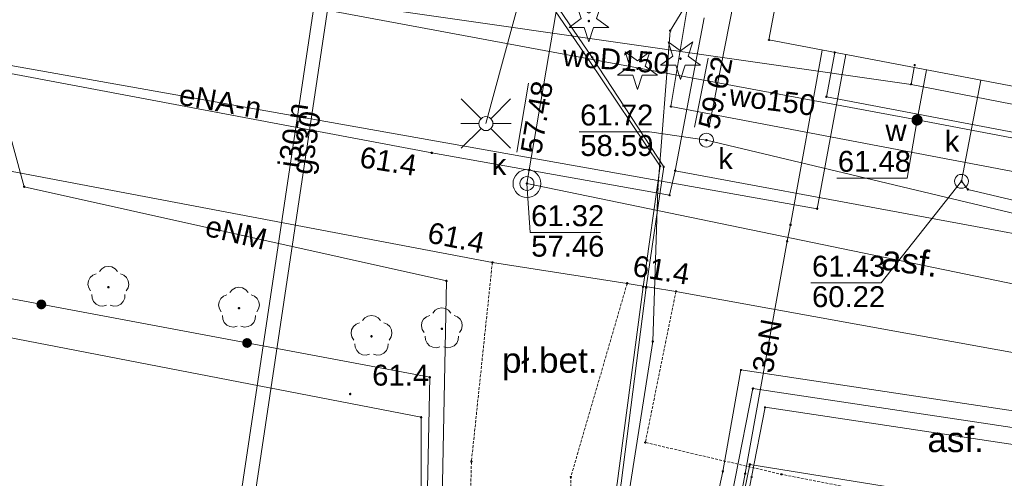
# Paper-space layout 'A-01 PLAN SYTUACYJNY' of a CAD drawing. Header units: millimetres. Extents: x 0 to 900, y 0 to 750.
# Tile 49 of 105: x 419 to 490, y 328 to 361. Entities that reach past the tile are written whole.
import ezdxf
from ezdxf.xclip import XClip

# ---------------------------------------------------------------- set-up
doc = ezdxf.new("R2010")
doc.units = ezdxf.units.MM
doc.header["$MEASUREMENT"] = 0
doc.header["$XCLIPFRAME"] = 0
doc.linetypes.add('PRZER2-1', pattern=[1.5, 1, -0.5])
doc.linetypes.add('PRZER3-1', pattern=[4000, 3000, -1000])
doc.layers.add('A_mapa_Nr_pióra__2', color=8, linetype='Continuous', lineweight=13)
doc.layers.add('A_podrys', color=7, linetype='Continuous')
doc.styles.add('STYL_AUTOMATYCZNY_1', font='arial.ttf')

# ---------------------------------------------------------------- blocks, each defined once
blk = doc.blocks.new('Rysunek_3_3', base_point=(-1239.757, 488.381))
at = {"layer": 'A_mapa_Nr_pióra__2', "linetype": 'Continuous', "lineweight": 13}
for points in [[(460.237, 361.065), (460.265, 361.07), (460.29, 361.083), (460.31, 361.103), (460.323, 361.128), (460.327, 361.155), (460.323, 361.183), (460.31, 361.208), (460.29, 361.228), (460.265, 361.241), (460.237, 361.245), (460.209, 361.241), (460.184, 361.228), (460.164, 361.208), (460.152, 361.183), (460.147, 361.155), (460.152, 361.128), (460.164, 361.103), (460.184, 361.083), (460.209, 361.07)], [(466.797, 358.365), (466.825, 358.37), (466.85, 358.383), (466.87, 358.403), (466.883, 358.428), (466.887, 358.455), (466.883, 358.483), (466.87, 358.508), (466.85, 358.528), (466.825, 358.541), (466.797, 358.545), (466.769, 358.541), (466.744, 358.528), (466.724, 358.508), (466.712, 358.483), (466.707, 358.455), (466.712, 358.428), (466.724, 358.403), (466.744, 358.383), (466.769, 358.37)], [(463.717, 357.645), (463.745, 357.65), (463.77, 357.663), (463.79, 357.683), (463.803, 357.708), (463.807, 357.735), (463.803, 357.763), (463.79, 357.788), (463.77, 357.808), (463.745, 357.821), (463.717, 357.825), (463.689, 357.821), (463.664, 357.808), (463.644, 357.788), (463.632, 357.763), (463.627, 357.735), (463.632, 357.708), (463.644, 357.683), (463.664, 357.663), (463.689, 357.65)], [(483.838, 354.447), (483.734, 354.455), (483.632, 354.435), (483.538, 354.39), (483.459, 354.322), (483.4, 354.235), (483.366, 354.137), (483.358, 354.033), (483.377, 353.93), (483.423, 353.836), (483.491, 353.757), (483.577, 353.698), (483.676, 353.664), (483.78, 353.656), (483.883, 353.676), (483.977, 353.721), (484.056, 353.789), (484.115, 353.876), (484.149, 353.974), (484.157, 354.078), (484.137, 354.181), (484.092, 354.275), (484.023, 354.354), (483.937, 354.413)], [(468.758, 353.592), (468.761, 353.569), (468.77, 353.547), (468.784, 353.529), (468.803, 353.514), (468.825, 353.505), (468.848, 353.502), (468.871, 353.505), (468.893, 353.514), (468.912, 353.529), (468.926, 353.547), (468.935, 353.569), (468.938, 353.592), (468.935, 353.616), (468.926, 353.637), (468.912, 353.656), (468.893, 353.67), (468.871, 353.679), (468.848, 353.682), (468.825, 353.679), (468.803, 353.67), (468.784, 353.656), (468.77, 353.637), (468.761, 353.616)], [(483.667, 354.055), (483.67, 354.032), (483.679, 354.01), (483.694, 353.992), (483.712, 353.978), (483.734, 353.969), (483.757, 353.965), (483.78, 353.969), (483.802, 353.978), (483.821, 353.992), (483.835, 354.01), (483.844, 354.032), (483.847, 354.055), (483.844, 354.079), (483.835, 354.1), (483.821, 354.119), (483.802, 354.133), (483.78, 354.142), (483.757, 354.145), (483.734, 354.142), (483.712, 354.133), (483.694, 354.119), (483.679, 354.1), (483.67, 354.079)], [(468.565, 352.611), (468.568, 352.588), (468.577, 352.566), (468.591, 352.548), (468.61, 352.533), (468.632, 352.524), (468.655, 352.521), (468.678, 352.524), (468.7, 352.533), (468.719, 352.548), (468.733, 352.566), (468.742, 352.588), (468.745, 352.611), (468.742, 352.635), (468.733, 352.656), (468.719, 352.675), (468.7, 352.689), (468.678, 352.698), (468.655, 352.701), (468.632, 352.698), (468.61, 352.689), (468.591, 352.675), (468.577, 352.656), (468.568, 352.635)], [(448.887, 351.695), (448.89, 351.672), (448.899, 351.65), (448.914, 351.632), (448.932, 351.618), (448.954, 351.609), (448.977, 351.605), (449, 351.609), (449.022, 351.618), (449.041, 351.632), (449.055, 351.65), (449.064, 351.672), (449.067, 351.695), (449.064, 351.719), (449.055, 351.74), (449.041, 351.759), (449.022, 351.773), (449, 351.782), (448.977, 351.785), (448.954, 351.782), (448.932, 351.773), (448.914, 351.759), (448.899, 351.74), (448.89, 351.719)], [(455.875, 350.481), (455.878, 350.458), (455.887, 350.436), (455.901, 350.417), (455.92, 350.403), (455.941, 350.394), (455.965, 350.391), (455.988, 350.394), (456.01, 350.403), (456.028, 350.417), (456.043, 350.436), (456.052, 350.458), (456.055, 350.481), (456.052, 350.504), (456.043, 350.526), (456.028, 350.545), (456.01, 350.559), (455.988, 350.568), (455.965, 350.571), (455.941, 350.568), (455.92, 350.559), (455.901, 350.545), (455.887, 350.526), (455.878, 350.504)], [(455.707, 349.495), (455.71, 349.472), (455.719, 349.45), (455.734, 349.432), (455.752, 349.418), (455.774, 349.409), (455.797, 349.405), (455.82, 349.409), (455.842, 349.418), (455.861, 349.432), (455.875, 349.45), (455.884, 349.472), (455.887, 349.495), (455.884, 349.519), (455.875, 349.54), (455.861, 349.559), (455.842, 349.573), (455.82, 349.582), (455.797, 349.585), (455.774, 349.582), (455.752, 349.573), (455.734, 349.559), (455.719, 349.54), (455.71, 349.519)], [(486.847, 349.655), (486.85, 349.632), (486.859, 349.61), (486.874, 349.592), (486.892, 349.578), (486.914, 349.569), (486.937, 349.565), (486.96, 349.569), (486.982, 349.578), (487.001, 349.592), (487.015, 349.61), (487.024, 349.632), (487.027, 349.655), (487.024, 349.679), (487.015, 349.7), (487.001, 349.719), (486.982, 349.733), (486.96, 349.742), (486.937, 349.745), (486.914, 349.742), (486.892, 349.733), (486.874, 349.719), (486.859, 349.7), (486.85, 349.679)], [(453.227, 343.835), (453.23, 343.812), (453.239, 343.79), (453.254, 343.772), (453.272, 343.758), (453.294, 343.749), (453.317, 343.745), (453.34, 343.749), (453.362, 343.758), (453.381, 343.772), (453.395, 343.79), (453.404, 343.812), (453.407, 343.835), (453.404, 343.859), (453.395, 343.88), (453.381, 343.899), (453.362, 343.913), (453.34, 343.922), (453.317, 343.925), (453.294, 343.922), (453.272, 343.913), (453.254, 343.899), (453.239, 343.88), (453.23, 343.859)], [(462.887, 342.335), (462.89, 342.312), (462.899, 342.29), (462.914, 342.272), (462.932, 342.258), (462.954, 342.249), (462.977, 342.245), (463, 342.249), (463.022, 342.258), (463.041, 342.272), (463.055, 342.29), (463.064, 342.312), (463.067, 342.335), (463.064, 342.359), (463.055, 342.38), (463.041, 342.399), (463.022, 342.413), (463, 342.422), (462.977, 342.425), (462.954, 342.422), (462.932, 342.413), (462.914, 342.399), (462.899, 342.38), (462.89, 342.359)], [(425.797, 341.965), (425.825, 341.97), (425.85, 341.983), (425.87, 342.003), (425.883, 342.028), (425.887, 342.055), (425.883, 342.083), (425.87, 342.108), (425.85, 342.128), (425.825, 342.141), (425.797, 342.145), (425.769, 342.141), (425.744, 342.128), (425.724, 342.108), (425.712, 342.083), (425.707, 342.055), (425.712, 342.028), (425.724, 342.003), (425.744, 341.983), (425.769, 341.97)], [(421.055, 341.168), (420.964, 341.173), (420.875, 341.154), (420.793, 341.113), (420.725, 341.052), (420.675, 340.975), (420.647, 340.888), (420.642, 340.797), (420.661, 340.708), (420.702, 340.626), (420.763, 340.558), (420.839, 340.508), (420.926, 340.48), (421.017, 340.475), (421.107, 340.493), (421.188, 340.535), (421.256, 340.596), (421.306, 340.672), (421.335, 340.759), (421.34, 340.85), (421.321, 340.94), (421.28, 341.021), (421.219, 341.089), (421.142, 341.139)], [(421.055, 341.168), (420.964, 341.173), (420.875, 341.154), (420.793, 341.113), (420.725, 341.052), (420.675, 340.975), (420.647, 340.888), (420.642, 340.797), (420.661, 340.708), (420.702, 340.626), (420.763, 340.558), (420.839, 340.508), (420.926, 340.48), (421.017, 340.475), (421.107, 340.493), (421.188, 340.535), (421.256, 340.596), (421.306, 340.672), (421.335, 340.759), (421.34, 340.85), (421.321, 340.94), (421.28, 341.021), (421.219, 341.089), (421.142, 341.139)], [(435.157, 340.465), (435.185, 340.47), (435.21, 340.483), (435.23, 340.503), (435.243, 340.528), (435.247, 340.555), (435.243, 340.583), (435.23, 340.608), (435.21, 340.628), (435.185, 340.641), (435.157, 340.645), (435.129, 340.641), (435.104, 340.628), (435.084, 340.608), (435.072, 340.583), (435.067, 340.555), (435.072, 340.528), (435.084, 340.503), (435.104, 340.483), (435.129, 340.47)], [(449.697, 338.985), (449.725, 338.99), (449.75, 339.003), (449.77, 339.023), (449.783, 339.048), (449.787, 339.075), (449.783, 339.103), (449.77, 339.128), (449.75, 339.148), (449.725, 339.161), (449.697, 339.165), (449.669, 339.161), (449.644, 339.148), (449.624, 339.128), (449.612, 339.103), (449.607, 339.075), (449.612, 339.048), (449.624, 339.023), (449.644, 339.003), (449.669, 338.99)], [(435.798, 338.4), (435.707, 338.405), (435.617, 338.386), (435.536, 338.345), (435.468, 338.284), (435.418, 338.207), (435.389, 338.12), (435.384, 338.029), (435.403, 337.94), (435.444, 337.858), (435.505, 337.79), (435.582, 337.74), (435.669, 337.712), (435.76, 337.707), (435.849, 337.726), (435.931, 337.767), (435.999, 337.828), (436.049, 337.904), (436.077, 337.991), (436.082, 338.082), (436.063, 338.172), (436.022, 338.253), (435.961, 338.321), (435.885, 338.371)], [(435.798, 338.4), (435.707, 338.405), (435.617, 338.386), (435.536, 338.345), (435.468, 338.284), (435.418, 338.207), (435.389, 338.12), (435.384, 338.029), (435.403, 337.94), (435.444, 337.858), (435.505, 337.79), (435.582, 337.74), (435.669, 337.712), (435.76, 337.707), (435.849, 337.726), (435.931, 337.767), (435.999, 337.828), (436.049, 337.904), (436.077, 337.991), (436.082, 338.082), (436.063, 338.172), (436.022, 338.253), (435.961, 338.321), (435.885, 338.371)], [(444.657, 338.445), (444.685, 338.45), (444.71, 338.463), (444.73, 338.483), (444.743, 338.508), (444.747, 338.535), (444.743, 338.563), (444.73, 338.588), (444.71, 338.608), (444.685, 338.621), (444.657, 338.625), (444.629, 338.621), (444.604, 338.608), (444.584, 338.588), (444.572, 338.563), (444.567, 338.535), (444.572, 338.508), (444.584, 338.483), (444.604, 338.463), (444.629, 338.45)], [(443.037, 334.393), (443.04, 334.369), (443.049, 334.348), (443.064, 334.329), (443.082, 334.315), (443.104, 334.306), (443.127, 334.303), (443.151, 334.306), (443.172, 334.315), (443.191, 334.329), (443.205, 334.348), (443.214, 334.369), (443.217, 334.393), (443.214, 334.416), (443.205, 334.438), (443.191, 334.456), (443.172, 334.471), (443.151, 334.48), (443.127, 334.483), (443.104, 334.48), (443.082, 334.471), (443.064, 334.456), (443.049, 334.438), (443.04, 334.416)]]:
    blk.add_hatch(color=8, dxfattribs=at).paths.add_polyline_path(points)
at = {"layer": 'A_mapa_Nr_pióra__2', "color": 8, "linetype": 'Continuous', "lineweight": 13, "ltscale": 0.2, "flags": 128}
for points in [[(471.137, 313.655), (460.097, 315.315), (462.257, 327.975), (464.117, 342.075), (465.337, 350.735), (460.197, 358.395), (453.097, 368.815), (447.197, 376.515), (440.077, 388.815), (439.077, 391.215), (439.437, 393.995), (444.257, 417.235), (445.297, 423.315), (448.117, 441.575), (447.657, 443.035), (433.257, 446.035), (432.957, 444.795), (432.557, 444.895)], [(471.137, 313.655), (460.097, 315.315), (462.257, 327.975), (464.117, 342.075), (465.337, 350.735), (460.197, 358.395), (453.097, 368.815), (447.197, 376.515), (440.077, 388.815), (439.077, 391.215), (439.437, 393.995), (444.257, 417.235), (445.297, 423.315), (448.117, 441.575), (447.657, 443.035), (433.257, 446.035), (432.957, 444.795), (432.557, 444.895)], [(432.617, 445.155), (432.877, 445.095), (433.117, 446.155), (447.937, 443.215), (448.417, 441.595), (445.697, 423.275), (444.657, 417.155), (439.737, 393.935), (439.397, 391.295), (440.337, 388.935), (447.457, 376.695), (453.377, 368.975), (460.477, 358.535), (465.597, 350.695), (464.337, 342.035), (462.537, 327.995), (460.357, 315.475), (471.177, 313.855)], [(486.668, 241.605), (487.062, 241.534), (488.271, 248.224), (481.991, 308.633), (481.817, 310.215), (433.937, 318.115), (434.159, 319.633), (444.112, 386.164), (451.272, 434.634), (431.441, 439.01)], [(431.521, 439.43), (452.329, 434.841), (445.094, 385.977), (435.039, 318.754), (489.521, 308.747)], [(467.777, 430.515), (466.117, 420.675), (463.797, 408.995), (463.037, 405.475), (455.377, 363.155), (452.857, 353.795)], [(549.197, 345.435), (524.717, 350.095), (533.957, 398.675), (519.677, 401.395), (510.497, 352.795), (503.817, 354.075), (503.797, 353.975), (473.137, 359.795), (483.197, 412.855), (484.937, 412.535), (487.937, 428.115), (504.577, 424.915), (504.777, 425.935), (510.377, 424.855), (510.197, 423.835), (523.597, 421.315), (522.657, 416.435), (548.137, 411.715)], [(487.375, 425.193), (485.197, 425.555), (484.217, 420.175), (480.501, 412.507), (475.483, 386.799), (472.243, 384.317), (468.627, 364.673), (466.053, 360.459), (465.167, 349.117), (464.809, 338.163), (462.611, 324.181), (465.469, 320.743), (465.291, 313.307), (463.203, 295.943), (463.185, 285.431), (468.325, 272.343), (472.127, 258.193), (487.409, 255.291), (486.803, 250.607), (488.361, 248.589), (487.107, 240.983), (487.637, 240.815)], [(523.577, 344.095), (466.117, 355.015), (468.157, 367.395), (470.057, 377.355), (472.117, 388.255), (474.017, 398.215), (475.997, 408.755), (479.617, 426.135)], [(468.857, 353.595), (482.737, 424.235)], [(461.157, 381.055), (460.997, 380.075), (455.957, 350.475), (455.797, 349.495)], [(483.757, 354.055), (426.177, 364.815)], [(428.437, 364.495), (483.33, 356.612)], [(530.357, 338.535), (466.417, 350.415), (468.497, 361.375)], [(466.053, 360.459), (465.167, 349.117)], [(417.289, 358.23), (476.595, 347.687), (478.639, 358.751)], [(471.557, 316.131), (469.2, 316.586), (471.436, 328.683), (474.454, 345.355), (474.682, 346.533), (476.961, 359.07)], [(550.277, 345.135), (549.657, 341.955), (477.257, 355.715), (477.857, 358.895)], [(450.028, 342.508), (419.757, 349.265), (417.289, 358.23)], [(467.803, 353.546), (468.786, 358.489)], [(483.552, 357.818), (483.33, 356.612)], [(483.757, 354.055), (484.436, 357.651)], [(455.067, 351.737), (455.906, 356.707)], [(483.33, 356.612), (541.844, 345.19)], [(537.857, 332.555), (533.077, 339.835), (518.957, 341.615), (487.397, 349.075), (486.937, 349.655), (488.317, 356.914)], [(452.504, 354.149), (451.089, 355.563)], [(453.211, 354.149), (454.625, 355.563)], [(348.917, 354.355), (448.837, 335.595), (446.697, 234.135)], [(452.357, 353.795), (451.057, 353.795)], [(453.357, 353.795), (454.657, 353.795)], [(483.757, 354.055), (483.042, 349.892), (478.002, 349.892)], [(562.817, 341.315), (562.397, 339.095), (483.757, 354.055)], [(452.504, 353.442), (451.089, 352.028)], [(453.211, 353.442), (454.625, 352.028)], [(468.655, 352.611), (464.57, 353.214), (459.53, 353.214)], [(519.965, 340.355), (468.655, 352.611)], [(464.117, 342.075), (465.337, 350.735)], [(464.117, 342.075), (465.337, 350.735)], [(465.597, 350.695), (464.337, 342.035)], [(455.797, 349.495), (536.877, 332.735), (537.857, 332.555)], [(455.797, 349.495), (456.016, 345.99), (461.056, 345.99)], [(486.937, 349.655), (481.191, 342.37), (476.151, 342.37)], [(389.504, 344.103), (448.216, 332.73), (448.158, 308.108), (447.933, 306.712), (446.136, 206.933), (445.245, 157.472)], [(424.525, 341.787), (424.388, 342.007), (424.334, 342.262), (424.371, 342.519), (424.493, 342.748), (424.685, 342.923), (424.926, 343.02)], [(425.149, 343.182), (425.316, 343.381), (425.541, 343.51), (425.797, 343.555), (426.053, 343.51), (426.278, 343.381), (426.446, 343.182)], [(426.668, 343.02), (426.909, 342.923), (427.102, 342.748), (427.224, 342.519), (427.26, 342.262), (427.206, 342.007), (427.069, 341.787)], [(451.611, 280.909), (448.837, 282.155), (450.028, 342.508)], [(434.509, 341.682), (434.676, 341.881), (434.901, 342.01), (435.157, 342.055), (435.413, 342.01), (435.638, 341.881), (435.806, 341.682)], [(532.397, 329.795), (466.477, 341.755)], [(425.66, 340.763), (425.407, 340.7), (425.149, 340.728), (424.916, 340.842), (424.735, 341.029), (424.629, 341.266), (424.61, 341.525)], [(426.984, 341.525), (426.965, 341.266), (426.859, 341.029), (426.679, 340.842), (426.445, 340.728), (426.187, 340.7), (425.935, 340.763)], [(433.885, 340.287), (433.748, 340.507), (433.694, 340.762), (433.731, 341.019), (433.853, 341.248), (434.045, 341.423), (434.286, 341.52)], [(436.028, 341.52), (436.269, 341.423), (436.462, 341.248), (436.584, 341.019), (436.62, 340.762), (436.566, 340.507), (436.429, 340.287)], [(449.049, 340.202), (449.216, 340.401), (449.441, 340.53), (449.697, 340.575), (449.953, 340.53), (450.178, 340.401), (450.346, 340.202)], [(435.02, 339.263), (434.767, 339.2), (434.509, 339.228), (434.276, 339.342), (434.095, 339.529), (433.989, 339.766), (433.97, 340.025)], [(436.344, 340.025), (436.325, 339.766), (436.219, 339.529), (436.039, 339.342), (435.805, 339.228), (435.547, 339.2), (435.295, 339.263)], [(443.385, 338.267), (443.248, 338.487), (443.194, 338.742), (443.231, 338.999), (443.353, 339.228), (443.545, 339.403), (443.786, 339.5)], [(444.009, 339.662), (444.176, 339.861), (444.401, 339.99), (444.657, 340.035), (444.913, 339.99), (445.138, 339.861), (445.306, 339.662)], [(445.528, 339.5), (445.769, 339.403), (445.962, 339.228), (446.084, 338.999), (446.12, 338.742), (446.066, 338.487), (445.929, 338.267)], [(448.425, 338.807), (448.288, 339.027), (448.234, 339.282), (448.271, 339.539), (448.393, 339.768), (448.585, 339.943), (448.826, 340.04)], [(450.568, 340.04), (450.809, 339.943), (451.002, 339.768), (451.124, 339.539), (451.16, 339.282), (451.106, 339.027), (450.969, 338.807)], [(449.56, 337.783), (449.307, 337.72), (449.049, 337.748), (448.816, 337.862), (448.635, 338.049), (448.529, 338.286), (448.51, 338.545)], [(450.884, 338.545), (450.865, 338.286), (450.759, 338.049), (450.579, 337.862), (450.345, 337.748), (450.087, 337.72), (449.835, 337.783)], [(444.52, 337.243), (444.267, 337.18), (444.009, 337.208), (443.776, 337.322), (443.595, 337.509), (443.489, 337.746), (443.47, 338.005)], [(445.844, 338.005), (445.825, 337.746), (445.719, 337.509), (445.539, 337.322), (445.305, 337.208), (445.047, 337.18), (444.795, 337.243)], [(472.549, 321.278), (469.456, 321.875), (471.993, 334.79), (544.59, 323.852), (545.918, 323.573)], [(472.24, 319.669), (469.879, 320.127), (471.767, 329.336), (527.463, 320.339), (526.669, 316.072), (529.801, 315.415)]]:
    blk.add_lwpolyline(points, dxfattribs=at)
at = {"layer": 'A_mapa_Nr_pióra__2', "color": 8, "linetype": 'PRZER3-1', "lineweight": 13, "ltscale": 0.2, "flags": 128}
for points in [[(466.417, 350.415), (466.017, 348.655), (448.977, 351.695), (366.157, 367.315), (354.877, 370.815), (340.997, 401.915), (328.697, 404.155)], [(466.477, 341.755), (462.977, 342.335), (453.317, 343.835), (364.497, 360.655), (353.157, 362.735), (331.517, 367.115), (312.917, 369.955), (303.257, 364.375), (295.737, 354.495), (309.077, 295.175), (316.277, 263.815), (323.517, 229.315)]]:
    blk.add_lwpolyline(points, dxfattribs=at)
at = {"layer": 'A_mapa_Nr_pióra__2', "color": 8, "linetype": 'Continuous', "lineweight": 13, "ltscale": 0.2, "flags": 128}
for points in [[(460.782, 361.333), (461.664, 360.692), (460.574, 360.692), (460.237, 359.655), (459.9, 360.692), (458.811, 360.692), (459.692, 361.333), (459.355, 362.369), (460.237, 361.728), (461.119, 362.369)], [(466.008, 360.444), (466.008, 360.475), (466.037, 360.504), (466.069, 360.504), (466.098, 360.475), (466.098, 360.444), (466.069, 360.414), (466.037, 360.414)], [(467.342, 358.633), (468.224, 357.992), (467.134, 357.992), (466.797, 356.955), (466.46, 357.992), (465.371, 357.992), (466.252, 358.633), (465.915, 359.669), (466.797, 359.028), (467.679, 359.669)], [(473.092, 359.78), (473.092, 359.811), (473.121, 359.84), (473.153, 359.84), (473.182, 359.811), (473.182, 359.78), (473.153, 359.75), (473.121, 359.75)], [(460.432, 358.52), (460.432, 358.551), (460.461, 358.58), (460.493, 358.58), (460.522, 358.551), (460.522, 358.52), (460.493, 358.49), (460.461, 358.49)], [(464.262, 357.913), (465.144, 357.272), (464.054, 357.272), (463.717, 356.235), (463.38, 357.272), (462.291, 357.272), (463.172, 357.913), (462.835, 358.949), (463.717, 358.308), (464.599, 358.949)], [(477.812, 358.88), (477.812, 358.911), (477.841, 358.94), (477.873, 358.94), (477.902, 358.911), (477.902, 358.88), (477.873, 358.85), (477.841, 358.85)], [(460.152, 358.38), (460.152, 358.411), (460.181, 358.44), (460.213, 358.44), (460.242, 358.411), (460.242, 358.38), (460.213, 358.35), (460.181, 358.35)], [(483.539, 357.972), (483.539, 358.004), (483.568, 358.033), (483.6, 358.033), (483.629, 358.004), (483.629, 357.972), (483.6, 357.943), (483.568, 357.943)], [(483.285, 356.596), (483.285, 356.628), (483.314, 356.657), (483.345, 356.657), (483.375, 356.628), (483.375, 356.596), (483.345, 356.567), (483.314, 356.567)], [(477.212, 355.7), (477.212, 355.731), (477.241, 355.76), (477.273, 355.76), (477.302, 355.731), (477.302, 355.7), (477.273, 355.67), (477.241, 355.67)], [(466.072, 355), (466.072, 355.031), (466.101, 355.06), (466.133, 355.06), (466.162, 355.031), (466.162, 355), (466.133, 354.97), (466.101, 354.97)], [(452.857, 354.295), (452.987, 354.278), (453.107, 354.228), (453.211, 354.149), (453.29, 354.045), (453.34, 353.925), (453.357, 353.795), (453.34, 353.666), (453.29, 353.545), (453.211, 353.442), (453.107, 353.362), (452.987, 353.313), (452.857, 353.295), (452.728, 353.313), (452.607, 353.362), (452.504, 353.442), (452.424, 353.545), (452.374, 353.666), (452.357, 353.795), (452.374, 353.925), (452.424, 354.045), (452.504, 354.149), (452.607, 354.228), (452.728, 354.278)], [(468.812, 353.58), (468.812, 353.611), (468.841, 353.64), (468.873, 353.64), (468.902, 353.611), (468.902, 353.58), (468.873, 353.55), (468.841, 353.55)], [(468.655, 353.111), (468.784, 353.094), (468.905, 353.044), (469.009, 352.965), (469.088, 352.861), (469.138, 352.741), (469.155, 352.611), (469.138, 352.482), (469.088, 352.361), (469.009, 352.258), (468.905, 352.178), (468.784, 352.128), (468.655, 352.111), (468.526, 352.128), (468.405, 352.178), (468.301, 352.258), (468.222, 352.361), (468.172, 352.482), (468.155, 352.611), (468.172, 352.741), (468.222, 352.861), (468.301, 352.965), (468.405, 353.044), (468.526, 353.094)], [(465.292, 350.72), (465.292, 350.751), (465.321, 350.78), (465.353, 350.78), (465.382, 350.751), (465.382, 350.72), (465.353, 350.69), (465.321, 350.69)], [(465.552, 350.68), (465.552, 350.711), (465.581, 350.74), (465.613, 350.74), (465.642, 350.711), (465.642, 350.68), (465.613, 350.65), (465.581, 350.65)], [(455.912, 350.46), (455.912, 350.491), (455.941, 350.52), (455.973, 350.52), (456.002, 350.491), (456.002, 350.46), (455.973, 350.43), (455.941, 350.43)], [(466.372, 350.4), (466.372, 350.431), (466.401, 350.46), (466.433, 350.46), (466.462, 350.431), (466.462, 350.4), (466.433, 350.37), (466.401, 350.37)], [(486.937, 350.155), (487.067, 350.138), (487.187, 350.088), (487.291, 350.009), (487.37, 349.905), (487.42, 349.785), (487.437, 349.655), (487.42, 349.526), (487.37, 349.405), (487.291, 349.302), (487.187, 349.222), (487.067, 349.173), (486.937, 349.155), (486.808, 349.173), (486.687, 349.222), (486.584, 349.302), (486.504, 349.405), (486.454, 349.526), (486.437, 349.655), (486.454, 349.785), (486.504, 349.905), (486.584, 350.009), (486.687, 350.088), (486.808, 350.138)], [(455.797, 349.995), (455.927, 349.978), (456.047, 349.928), (456.151, 349.849), (456.23, 349.745), (456.28, 349.625), (456.297, 349.495), (456.28, 349.366), (456.23, 349.245), (456.151, 349.142), (456.047, 349.062), (455.927, 349.013), (455.797, 348.995), (455.668, 349.013), (455.547, 349.062), (455.444, 349.142), (455.364, 349.245), (455.314, 349.366), (455.297, 349.495), (455.314, 349.625), (455.364, 349.745), (455.444, 349.849), (455.547, 349.928), (455.668, 349.978)], [(455.797, 349.995), (455.927, 349.978), (456.047, 349.928), (456.151, 349.849), (456.23, 349.745), (456.28, 349.625), (456.297, 349.495), (456.28, 349.366), (456.23, 349.245), (456.151, 349.142), (456.047, 349.062), (455.927, 349.013), (455.797, 348.995), (455.668, 349.013), (455.547, 349.062), (455.444, 349.142), (455.364, 349.245), (455.314, 349.366), (455.297, 349.495), (455.314, 349.625), (455.364, 349.745), (455.444, 349.849), (455.547, 349.928), (455.668, 349.978)], [(419.712, 349.249), (419.712, 349.281), (419.742, 349.31), (419.773, 349.31), (419.802, 349.281), (419.802, 349.249), (419.773, 349.22), (419.742, 349.22)], [(465.122, 349.102), (465.122, 349.133), (465.151, 349.162), (465.183, 349.162), (465.212, 349.133), (465.212, 349.102), (465.183, 349.072), (465.151, 349.072)], [(465.972, 348.64), (465.972, 348.671), (466.001, 348.7), (466.033, 348.7), (466.062, 348.671), (466.062, 348.64), (466.033, 348.61), (466.001, 348.61)], [(487.352, 349.06), (487.352, 349.091), (487.381, 349.12), (487.413, 349.12), (487.442, 349.091), (487.442, 349.06), (487.413, 349.03), (487.381, 349.03)], [(476.55, 347.671), (476.55, 347.703), (476.579, 347.732), (476.611, 347.732), (476.64, 347.703), (476.64, 347.671), (476.611, 347.642), (476.579, 347.642)], [(474.637, 346.517), (474.637, 346.549), (474.666, 346.578), (474.698, 346.578), (474.727, 346.549), (474.727, 346.517), (474.698, 346.488), (474.666, 346.488)], [(474.409, 345.339), (474.409, 345.371), (474.438, 345.4), (474.47, 345.4), (474.499, 345.371), (474.499, 345.339), (474.47, 345.31), (474.438, 345.31)], [(449.983, 342.492), (449.983, 342.524), (450.012, 342.553), (450.044, 342.553), (450.073, 342.524), (450.073, 342.492), (450.044, 342.463), (450.012, 342.463)], [(464.072, 342.06), (464.072, 342.091), (464.101, 342.12), (464.133, 342.12), (464.162, 342.091), (464.162, 342.06), (464.133, 342.03), (464.101, 342.03)], [(464.292, 342.02), (464.292, 342.051), (464.321, 342.08), (464.353, 342.08), (464.382, 342.051), (464.382, 342.02), (464.353, 341.99), (464.321, 341.99)], [(466.432, 341.74), (466.432, 341.771), (466.461, 341.8), (466.493, 341.8), (466.522, 341.771), (466.522, 341.74), (466.493, 341.71), (466.461, 341.71)], [(464.764, 338.148), (464.764, 338.179), (464.793, 338.208), (464.825, 338.208), (464.854, 338.179), (464.854, 338.148), (464.825, 338.118), (464.793, 338.118)], [(472.303, 320.002), (468.081, 320.816), (469.834, 328.845), (471.136, 336.12), (544.778, 325.036), (547.059, 322.109), (544.402, 322.667), (472.86, 333.444), (471.895, 328.441), (470.832, 322.934), (472.796, 322.555)], [(471.091, 336.104), (471.091, 336.136), (471.12, 336.165), (471.152, 336.165), (471.181, 336.136), (471.181, 336.104), (471.152, 336.075), (471.12, 336.075)], [(448.792, 335.58), (448.792, 335.611), (448.821, 335.64), (448.853, 335.64), (448.882, 335.611), (448.882, 335.58), (448.853, 335.55), (448.821, 335.55)], [(471.948, 334.774), (471.948, 334.806), (471.977, 334.835), (472.009, 334.835), (472.038, 334.806), (472.038, 334.774), (472.009, 334.745), (471.977, 334.745)], [(472.815, 333.428), (472.815, 333.46), (472.844, 333.489), (472.876, 333.489), (472.905, 333.46), (472.905, 333.428), (472.876, 333.399), (472.844, 333.399)], [(448.171, 332.714), (448.171, 332.746), (448.2, 332.775), (448.232, 332.775), (448.261, 332.746), (448.261, 332.714), (448.232, 332.685), (448.2, 332.685)], [(464.232, 330.9), (464.232, 330.931), (464.261, 330.96), (464.293, 330.96), (464.322, 330.931), (464.322, 330.9), (464.293, 330.87), (464.261, 330.87)], [(451.772, 329.54), (451.772, 329.571), (451.801, 329.6), (451.833, 329.6), (451.862, 329.571), (451.862, 329.54), (451.833, 329.51), (451.801, 329.51)], [(469.789, 328.829), (469.789, 328.861), (469.818, 328.89), (469.85, 328.89), (469.879, 328.861), (469.879, 328.829), (469.85, 328.8), (469.818, 328.8)], [(471.722, 329.32), (471.722, 329.352), (471.751, 329.381), (471.783, 329.381), (471.812, 329.352), (471.812, 329.32), (471.783, 329.291), (471.751, 329.291)], [(458.892, 328.42), (458.892, 328.451), (458.921, 328.48), (458.953, 328.48), (458.982, 328.451), (458.982, 328.42), (458.953, 328.39), (458.921, 328.39)], [(471.391, 328.667), (471.391, 328.699), (471.42, 328.728), (471.452, 328.728), (471.481, 328.699), (471.481, 328.667), (471.452, 328.638), (471.42, 328.638)], [(471.85, 328.425), (471.85, 328.456), (471.879, 328.486), (471.91, 328.486), (471.94, 328.456), (471.94, 328.425), (471.91, 328.396), (471.879, 328.396)], [(473.992, 328.62), (473.992, 328.651), (474.021, 328.68), (474.053, 328.68), (474.082, 328.651), (474.082, 328.62), (474.053, 328.59), (474.021, 328.59)]]:
    blk.add_lwpolyline(points, close=True, dxfattribs=at)
blk.add_lwpolyline([(455.797, 348.495, -1), (455.797, 350.495, -1)], format="xyb", close=True, dxfattribs=at)
at = {"layer": 'A_mapa_Nr_pióra__2', "color": 8, "linetype": 'PRZER2-1', "lineweight": 13, "ltscale": 0.2, "flags": 128}
for points in [[(530.617, 320.735), (525.417, 317.535), (523.017, 303.175), (522.237, 283.395), (520.817, 255.655), (517.957, 240.475), (513.517, 231.175), (498.937, 231.475), (498.397, 228.635), (456.657, 236.575), (455.417, 253.115), (453.457, 279.395), (451.337, 311.175), (451.817, 329.555), (453.317, 343.835)], [(462.977, 342.335), (458.937, 328.435), (458.777, 311.835), (461.097, 278.755), (462.557, 257.495), (465.697, 250.735), (472.517, 247.415), (477.497, 241.375)], [(466.477, 341.755), (464.277, 330.915), (474.037, 328.635), (503.417, 322.855)]]:
    blk.add_lwpolyline(points, dxfattribs=at)
at = {"layer": 'A_mapa_Nr_pióra__2', "color": 8, "linetype": 'Continuous', "lineweight": 13, "attachment_point": 7, "style": 'STYL_AUTOMATYCZNY_1'}
for s, insert, char_height, rotation in [('\\A1;{\\pql;\\fArial|b0|i0|c238|p0;\\W1.000000;woD150}', (458.306, 357.927), 1.5, 355.4657), ('\\A1;{\\pql;\\fArial|b0|i0|c238|p0;\\W1.000000;59.62}', (469.548, 353.288), 1.5, 78.75527), ('\\A1;{\\pql;\\fArial|b0|i0|c238|p0;\\W1.000000;eNA-n}', (430.766, 355.158), 1.5, 349.91944), ('\\A1;{\\pql;\\fArial|b0|i0|c238|p0;\\W1.000000;57.48}', (456.819, 351.53), 1.5, 80.41881), ('\\A1;{\\pql;\\fArial|b0|i0|c238|p0;\\W1.000000;wo150}', (470.231, 355.101), 1.5, 352.76166), ('\\A1;{\\pql;\\fArial|b0|i0|c238|p0;\\W1.000000;i30-n}', (439.459, 350.549), 1.5, 81.49157), ('\\A1;{\\pql;\\fArial|b0|i0|c238|p0;\\W1.000000;gs30}', (440.801, 350.009), 1.5, 81.49275), ('\\A1;{\\pql;\\fArial|b0|i0|c238|p0;\\W1.000000;61.4}', (443.727, 350.661), 1.5, 350.9336), ('\\A1;{\\pql;\\fArial|b0|i0|c238|p0;\\W1.000000;eNM}', (432.63, 345.75), 1.5, 346.36332), ('\\A1;{\\pql;\\fArial|b0|i0|c238|p0;\\W1.000000;61.4}', (448.577, 345.262), 1.5, 348.58425), ('\\A1;{\\pql;\\fArial|b0|i0|c238|p0;\\W1.000000;asf.}', (481.12, 343.315), 1.8, 351.91622), ('\\A1;{\\pql;\\fArial|b0|i0|c238|p0;\\W1.000000;61.4}', (463.292, 342.867), 1.5, 350.70579), ('\\A1;{\\pql;\\fArial|b0|i0|c238|p0;\\W1.000000;3eN}', (473.416, 335.82), 1.5, 79.73869)]:
    blk.add_mtext(s, dxfattribs=dict(at, insert=insert, char_height=char_height, rotation=rotation))
for s, insert, char_height in [('\\A1;{\\pql;\\fArial|b0|i0|c238|p0;\\W1.000000;61.72}', (459.608, 353.642), 1.5), ('\\A1;{\\pql;\\fArial|b0|i0|c238|p0;\\W1.000000;w}', (481.493, 352.559), 1.5), ('\\A1;{\\pql;\\fArial|b0|i0|c238|p0;\\W1.000000;58.59}', (459.617, 351.452), 1.5), ('\\A1;{\\pql;\\fArial|b0|i0|c238|p0;\\W1.000000;k}', (485.738, 351.776), 1.5), ('\\A1;{\\pql;\\fArial|b0|i0|c238|p0;\\W1.000000;k}', (469.507, 350.529), 1.5), ('\\A1;{\\pql;\\fArial|b0|i0|c238|p0;\\W1.000000;k}', (453.269, 350.104), 1.5), ('\\A1;{\\pql;\\fArial|b0|i0|c238|p0;\\W1.000000;k}', (453.269, 350.104), 1.5), ('\\A1;{\\pql;\\fArial|b0|i0|c238|p0;\\W1.000000;61.48}', (478.08, 350.32), 1.5), ('\\A1;{\\pql;\\fArial|b0|i0|c238|p0;\\W1.000000;61.32}', (456.094, 346.417), 1.5), ('\\A1;{\\pql;\\fArial|b0|i0|c238|p0;\\W1.000000;57.46}', (456.103, 344.228), 1.5), ('\\A1;{\\pql;\\fArial|b0|i0|c238|p0;\\W1.000000;61.43}', (476.229, 342.797), 1.5), ('\\A1;{\\pql;\\fArial|b0|i0|c238|p0;\\W1.000000;60.22}', (476.229, 340.608), 1.5), ('\\A1;{\\pql;\\fArial|b0|i0|c238|p0;\\W1.000000;pł.bet.}', (454.007, 335.377), 1.8), ('\\A1;{\\pql;\\fArial|b0|i0|c238|p0;\\W1.000000;61.4}', (444.705, 334.976), 1.5), ('\\A1;{\\pql;\\fArial|b0|i0|c238|p0;\\W1.000000;asf.}', (484.496, 330.204), 1.8)]:
    blk.add_mtext(s, dxfattribs=dict(at, insert=insert, char_height=char_height))

psp = doc.layouts.new('A-01 PLAN SYTUACYJNY')

# ---------------------------------------------------------------- block references
at = {"layer": 'A_podrys', "color": 37, "linetype": 'Continuous', "lineweight": 5, "true_color": 0x656532}
ref = psp.add_blockref('Rysunek_3_3', (-1239.757, 488.381), dxfattribs=at)
XClip(ref).set_block_clipping_path([(29.90003743, 157.4723136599), (895.1, 745.1)])

doc.saveas('drawing.dxf')
